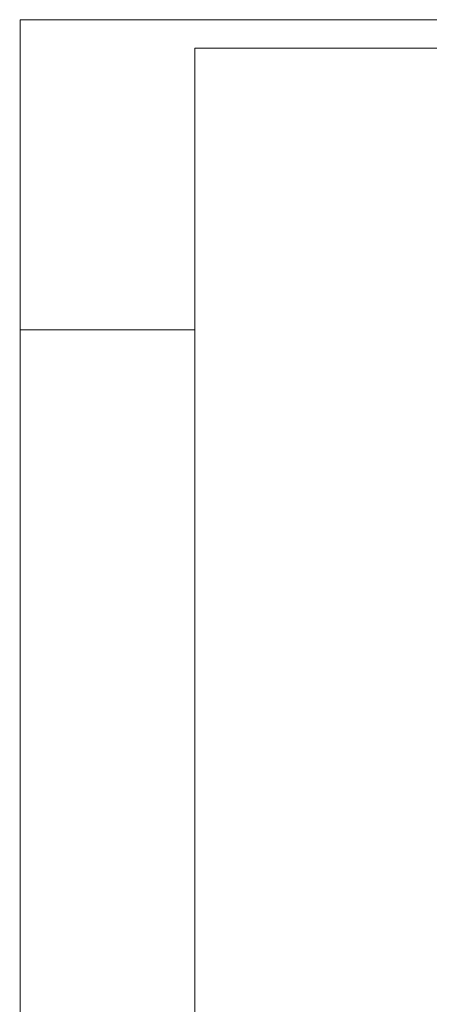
# Paper-space layout 'A-47 WYKOŃCZENIA ŚCIAN - PIĘTRO 2' of a CAD drawing. Header units: millimetres. Extents: x 0 to 500, y 0 to 350.
# Tile 7 of 17: x 0 to 70, y 181 to 350. Entities that reach past the tile are written whole.
import ezdxf

# ---------------------------------------------------------------- set-up
doc = ezdxf.new("R2010")
doc.units = ezdxf.units.MM
doc.header["$MEASUREMENT"] = 0
doc.layers.add('A_Arkusz_Nr_pióra__255', color=7, linetype='Continuous', lineweight=15, true_color=0x242424)

psp = doc.layouts.new('A-47 WYKOŃCZENIA ŚCIAN - PIĘTRO 2')

# ---------------------------------------------------------------- linework, layer by layer
at = {"layer": 'A_Arkusz_Nr_pióra__255', "color": 250, "linetype": 'Continuous', "lineweight": 15, "true_color": 0x242424}
for p, q in [((495.1, 345.1), (29.9, 345.1)), ((29.9, 345.1), (29.9, 4.9)), ((-0.1, 296.9), (0.9, 296.9)), ((-0.1, 296.9), (29.9, 296.9))]:
    psp.add_line(p, q, dxfattribs=at)
at = {"layer": 'A_Arkusz_Nr_pióra__255', "color": 250, "linetype": 'Continuous', "lineweight": 15, "true_color": 0x242424, "flags": 128}
psp.add_lwpolyline([(0, 350), (500, 350), (500, 0), (0, 0)], close=True, dxfattribs=at)

doc.saveas('drawing.dxf')
